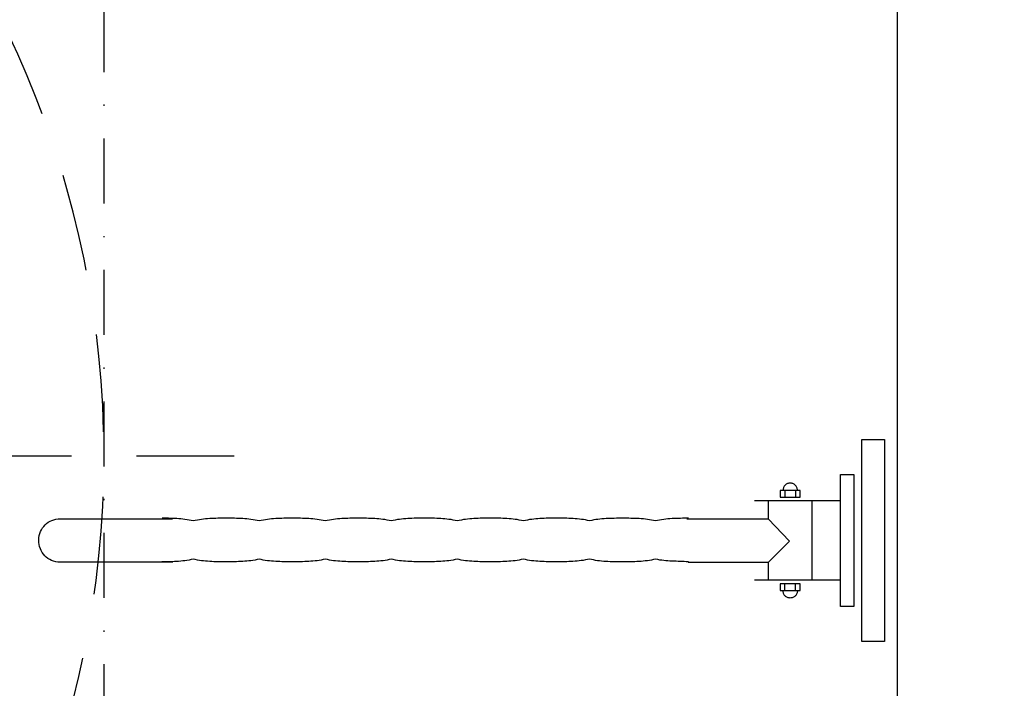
# Model space of a CAD drawing. Header units: millimetres. Extents: x 42924 to 92944, y -369470 to -179866.
# Tile 129 of 256: x 60004 to 60080, y -180838 to -180786. Entities that reach past the tile are written whole.
import ezdxf

# ---------------------------------------------------------------- set-up
doc = ezdxf.new("R2010")
doc.units = ezdxf.units.MM
doc.linetypes.add('216-500', pattern=[2.5, 1.5, -1])
doc.linetypes.add('STRICHPUNKTX2', pattern=[2, 1, -0.5, 0, -0.5])
doc.layers.get('0').update_dxf_attribs({"color": 8})
doc.layers.add('!! 2_proj ściany remont', color=8, linetype='Continuous')
doc.layers.add('!! 2_wypos-sanitarne', color=8, linetype='Continuous')
doc.layers.add('E_SAP_ZASIĘG', color=150, linetype='Continuous', plot=False)

# ---------------------------------------------------------------- blocks, each defined once
blk = doc.blocks.new('umywalka niep')
for p, q in [((-1.75, 33.91), (-1.75, 49.441)), ((-1.75, 49.441), (0, 49.441)), ((0, 49.441), (0, 33.91)), ((-3.378, 36.598), (-3.378, 46.753)), ((-3.378, 46.753), (-2.363, 46.753)), ((-2.363, 46.753), (-2.363, 36.598)), ((-6.489, 45.515), (-8.012, 45.515)), ((-8.012, 45.515), (-8.012, 45.007)), ((-7.792, 45.648), (-7.8, 45.593)), ((-7.778, 45.701), (-7.792, 45.648)), ((-7.759, 45.752), (-7.778, 45.701)), ((-7.736, 45.8), (-7.759, 45.752)), ((-7.708, 45.845), (-7.736, 45.8)), ((-7.677, 45.888), (-7.708, 45.845)), ((-7.641, 45.927), (-7.677, 45.888)), ((-7.651, 45.519), (-7.651, 45.02)), ((-7.602, 45.963), (-7.641, 45.927)), ((-7.559, 45.995), (-7.602, 45.963)), ((-7.514, 46.022), (-7.559, 45.995)), ((-7.465, 46.046), (-7.514, 46.022)), ((-7.415, 46.064), (-7.465, 46.046)), ((-7.362, 46.078), (-7.415, 46.064)), ((-7.307, 46.087), (-7.362, 46.078)), ((-7.25, 46.09), (-7.307, 46.087)), ((-7.194, 46.087), (-7.25, 46.09)), ((-7.139, 46.078), (-7.194, 46.087)), ((-7.087, 46.064), (-7.139, 46.078)), ((-7.036, 46.046), (-7.087, 46.064)), ((-6.988, 46.022), (-7.036, 46.046)), ((-6.942, 45.995), (-6.988, 46.022)), ((-6.899, 45.963), (-6.942, 45.995)), ((-6.86, 45.927), (-6.899, 45.963)), ((-6.824, 45.888), (-6.86, 45.927)), ((-6.849, 45.519), (-6.849, 45.02)), ((-6.793, 45.845), (-6.824, 45.888)), ((-6.765, 45.8), (-6.793, 45.845)), ((-6.741, 45.752), (-6.765, 45.8)), ((-6.723, 45.701), (-6.741, 45.752)), ((-6.709, 45.648), (-6.723, 45.701)), ((-6.701, 45.593), (-6.709, 45.648)), ((-6.698, 45.537), (-6.701, 45.593)), ((-6.698, 45.537), (-6.698, 45.537)), ((-6.489, 45.007), (-6.489, 45.515)), ((-3.384, 44.722), (-9.984, 44.722)), ((-8.935, 44.69), (-8.935, 43.359)), ((-8.012, 45.007), (-6.489, 45.007)), ((-5.584, 44.69), (-5.584, 38.626)), ((-64.282, 43.076), (-64.147, 43.156)), ((-64.147, 43.156), (-64.004, 43.222)), ((-64.004, 43.222), (-63.852, 43.275)), ((-63.852, 43.275), (-63.695, 43.314)), ((-63.695, 43.314), (-63.531, 43.337)), ((-63.531, 43.337), (-54.728, 43.346)), ((-55.367, 43.384), (-55.526, 43.384)), ((-55.207, 43.383), (-55.367, 43.384)), ((-55.048, 43.382), (-55.207, 43.383)), ((-54.889, 43.379), (-55.048, 43.382)), ((-54.73, 43.375), (-54.889, 43.379)), ((-54.57, 43.369), (-54.73, 43.375)), ((-54.411, 43.361), (-54.57, 43.369)), ((-54.252, 43.35), (-54.411, 43.361)), ((-54.093, 43.337), (-54.252, 43.35)), ((-53.933, 43.32), (-54.093, 43.337)), ((-53.774, 43.3), (-53.933, 43.32)), ((-53.615, 43.277), (-53.774, 43.3)), ((-53.456, 43.249), (-53.615, 43.277)), ((-53.297, 43.217), (-53.456, 43.249)), ((-53.138, 43.181), (-53.297, 43.217)), ((-52.979, 43.217), (-53.138, 43.181)), ((-52.821, 43.249), (-52.979, 43.217)), ((-52.663, 43.277), (-52.821, 43.249)), ((-52.505, 43.301), (-52.663, 43.277)), ((-52.346, 43.32), (-52.505, 43.301)), ((-52.188, 43.337), (-52.346, 43.32)), ((-52.03, 43.35), (-52.188, 43.337)), ((-51.872, 43.361), (-52.03, 43.35)), ((-51.713, 43.369), (-51.872, 43.361)), ((-51.555, 43.375), (-51.713, 43.369)), ((-51.397, 43.379), (-51.555, 43.375)), ((-51.239, 43.382), (-51.397, 43.379)), ((-51.081, 43.384), (-51.239, 43.382)), ((-50.922, 43.385), (-51.081, 43.384)), ((-50.764, 43.385), (-50.922, 43.385)), ((-50.606, 43.385), (-50.764, 43.385)), ((-50.447, 43.385), (-50.606, 43.385)), ((-50.289, 43.385), (-50.447, 43.385)), ((-50.13, 43.384), (-50.289, 43.385)), ((-49.971, 43.382), (-50.13, 43.384)), ((-49.812, 43.379), (-49.971, 43.382)), ((-49.654, 43.375), (-49.812, 43.379)), ((-49.495, 43.369), (-49.654, 43.375)), ((-49.336, 43.361), (-49.495, 43.369)), ((-49.177, 43.35), (-49.336, 43.361)), ((-49.019, 43.337), (-49.177, 43.35)), ((-48.86, 43.321), (-49.019, 43.337)), ((-48.702, 43.301), (-48.86, 43.321)), ((-48.543, 43.278), (-48.702, 43.301)), ((-48.384, 43.25), (-48.543, 43.278)), ((-48.226, 43.218), (-48.384, 43.25)), ((-48.067, 43.182), (-48.226, 43.218)), ((-47.908, 43.218), (-48.067, 43.182)), ((-47.749, 43.25), (-47.908, 43.218)), ((-47.59, 43.278), (-47.749, 43.25)), ((-47.432, 43.301), (-47.59, 43.278)), ((-47.273, 43.321), (-47.432, 43.301)), ((-47.114, 43.337), (-47.273, 43.321)), ((-46.956, 43.351), (-47.114, 43.337)), ((-46.797, 43.361), (-46.956, 43.351)), ((-46.638, 43.37), (-46.797, 43.361)), ((-46.48, 43.376), (-46.638, 43.37)), ((-46.321, 43.38), (-46.48, 43.376)), ((-46.162, 43.383), (-46.321, 43.38)), ((-46.003, 43.384), (-46.162, 43.383)), ((-45.845, 43.385), (-46.003, 43.384)), ((-45.686, 43.386), (-45.845, 43.385)), ((-45.528, 43.386), (-45.686, 43.386)), ((-45.369, 43.386), (-45.528, 43.386)), ((-45.21, 43.385), (-45.369, 43.386)), ((-45.051, 43.384), (-45.21, 43.385)), ((-44.893, 43.383), (-45.051, 43.384)), ((-44.734, 43.38), (-44.893, 43.383)), ((-44.575, 43.376), (-44.734, 43.38)), ((-44.417, 43.37), (-44.575, 43.376)), ((-44.258, 43.362), (-44.417, 43.37)), ((-44.099, 43.351), (-44.258, 43.362)), ((-43.94, 43.338), (-44.099, 43.351)), ((-43.782, 43.321), (-43.94, 43.338)), ((-43.623, 43.301), (-43.782, 43.321)), ((-43.464, 43.278), (-43.623, 43.301)), ((-43.306, 43.251), (-43.464, 43.278)), ((-43.147, 43.219), (-43.306, 43.251)), ((-42.988, 43.183), (-43.147, 43.219)), ((-42.83, 43.219), (-42.988, 43.183)), ((-42.672, 43.251), (-42.83, 43.219)), ((-42.514, 43.278), (-42.672, 43.251)), ((-42.356, 43.302), (-42.514, 43.278)), ((-42.197, 43.321), (-42.356, 43.302)), ((-42.039, 43.338), (-42.197, 43.321)), ((-41.881, 43.351), (-42.039, 43.338)), ((-41.723, 43.362), (-41.881, 43.351)), ((-41.564, 43.37), (-41.723, 43.362)), ((-41.406, 43.377), (-41.564, 43.37)), ((-41.248, 43.381), (-41.406, 43.377)), ((-41.09, 43.384), (-41.248, 43.381)), ((-40.932, 43.386), (-41.09, 43.384)), ((-40.773, 43.386), (-40.932, 43.386)), ((-40.615, 43.387), (-40.773, 43.386)), ((-40.457, 43.387), (-40.615, 43.387)), ((-40.299, 43.387), (-40.457, 43.387)), ((-40.14, 43.386), (-40.299, 43.387)), ((-39.982, 43.386), (-40.14, 43.386)), ((-39.824, 43.384), (-39.982, 43.386)), ((-39.665, 43.381), (-39.824, 43.384)), ((-39.507, 43.377), (-39.665, 43.381)), ((-39.348, 43.37), (-39.507, 43.377)), ((-39.19, 43.362), (-39.348, 43.37)), ((-39.032, 43.351), (-39.19, 43.362)), ((-38.873, 43.338), (-39.032, 43.351)), ((-38.715, 43.322), (-38.873, 43.338)), ((-38.557, 43.302), (-38.715, 43.322)), ((-38.398, 43.279), (-38.557, 43.302)), ((-38.24, 43.252), (-38.398, 43.279)), ((-38.082, 43.22), (-38.24, 43.252)), ((-37.924, 43.184), (-38.082, 43.22)), ((-37.764, 43.22), (-37.924, 43.184)), ((-37.604, 43.252), (-37.764, 43.22)), ((-37.445, 43.279), (-37.604, 43.252)), ((-37.285, 43.302), (-37.445, 43.279)), ((-37.126, 43.322), (-37.285, 43.302)), ((-36.966, 43.338), (-37.126, 43.322)), ((-36.807, 43.352), (-36.966, 43.338)), ((-36.647, 43.363), (-36.807, 43.352)), ((-36.487, 43.371), (-36.647, 43.363)), ((-36.328, 43.377), (-36.487, 43.371)), ((-36.168, 43.382), (-36.328, 43.377)), ((-36.009, 43.385), (-36.168, 43.382)), ((-35.849, 43.387), (-36.009, 43.385)), ((-35.69, 43.388), (-35.849, 43.387)), ((-35.53, 43.388), (-35.69, 43.388)), ((-35.371, 43.388), (-35.53, 43.388)), ((-35.213, 43.388), (-35.371, 43.388)), ((-35.056, 43.388), (-35.213, 43.388)), ((-34.898, 43.387), (-35.056, 43.388)), ((-34.74, 43.385), (-34.898, 43.387)), ((-34.583, 43.382), (-34.74, 43.385)), ((-34.425, 43.377), (-34.583, 43.382)), ((-34.267, 43.371), (-34.425, 43.377)), ((-34.109, 43.363), (-34.267, 43.371)), ((-33.952, 43.352), (-34.109, 43.363)), ((-33.794, 43.339), (-33.952, 43.352)), ((-33.637, 43.322), (-33.794, 43.339)), ((-33.479, 43.303), (-33.637, 43.322)), ((-33.321, 43.28), (-33.479, 43.303)), ((-33.163, 43.252), (-33.321, 43.28)), ((-33.006, 43.221), (-33.163, 43.252)), ((-32.848, 43.186), (-33.006, 43.221)), ((-32.687, 43.221), (-32.848, 43.186)), ((-32.526, 43.252), (-32.687, 43.221)), ((-32.366, 43.28), (-32.526, 43.252)), ((-32.205, 43.303), (-32.366, 43.28)), ((-32.045, 43.323), (-32.205, 43.303)), ((-31.884, 43.339), (-32.045, 43.323)), ((-31.723, 43.353), (-31.884, 43.339)), ((-31.562, 43.364), (-31.723, 43.353)), ((-31.402, 43.372), (-31.562, 43.364)), ((-31.241, 43.378), (-31.402, 43.372)), ((-31.08, 43.383), (-31.241, 43.378)), ((-30.919, 43.386), (-31.08, 43.383)), ((-30.759, 43.388), (-30.919, 43.386)), ((-30.598, 43.389), (-30.759, 43.388)), ((-30.437, 43.389), (-30.598, 43.389)), ((-30.276, 43.389), (-30.437, 43.389)), ((-30.119, 43.389), (-30.276, 43.389)), ((-29.962, 43.389), (-30.119, 43.389)), ((-29.805, 43.388), (-29.962, 43.389)), ((-29.648, 43.386), (-29.805, 43.388)), ((-29.491, 43.383), (-29.648, 43.386)), ((-29.334, 43.378), (-29.491, 43.383)), ((-29.178, 43.372), (-29.334, 43.378)), ((-29.021, 43.364), (-29.178, 43.372)), ((-28.864, 43.353), (-29.021, 43.364)), ((-28.706, 43.339), (-28.864, 43.353)), ((-28.549, 43.323), (-28.706, 43.339)), ((-28.391, 43.303), (-28.549, 43.323)), ((-28.233, 43.28), (-28.391, 43.303)), ((-28.074, 43.253), (-28.233, 43.28)), ((-27.914, 43.222), (-28.074, 43.253)), ((-27.754, 43.187), (-27.914, 43.222)), ((-27.596, 43.222), (-27.754, 43.187)), ((-27.437, 43.253), (-27.596, 43.222)), ((-27.278, 43.28), (-27.437, 43.253)), ((-27.119, 43.304), (-27.278, 43.28)), ((-26.96, 43.323), (-27.119, 43.304)), ((-26.801, 43.34), (-26.96, 43.323)), ((-26.642, 43.353), (-26.801, 43.34)), ((-26.483, 43.364), (-26.642, 43.353)), ((-26.325, 43.372), (-26.483, 43.364)), ((-26.166, 43.379), (-26.325, 43.372)), ((-26.007, 43.383), (-26.166, 43.379)), ((-25.848, 43.387), (-26.007, 43.383)), ((-25.69, 43.388), (-25.848, 43.387)), ((-25.531, 43.39), (-25.69, 43.388)), ((-25.371, 43.39), (-25.531, 43.39)), ((-25.212, 43.39), (-25.371, 43.39)), ((-25.053, 43.39), (-25.212, 43.39)), ((-24.894, 43.39), (-25.053, 43.39)), ((-24.734, 43.388), (-24.894, 43.39)), ((-24.575, 43.387), (-24.734, 43.388)), ((-24.415, 43.383), (-24.575, 43.387)), ((-24.256, 43.379), (-24.415, 43.383)), ((-24.096, 43.372), (-24.256, 43.379)), ((-23.937, 43.364), (-24.096, 43.372)), ((-23.778, 43.353), (-23.937, 43.364)), ((-23.618, 43.34), (-23.778, 43.353)), ((-23.459, 43.323), (-23.618, 43.34)), ((-23.299, 43.304), (-23.459, 43.323)), ((-23.14, 43.281), (-23.299, 43.304)), ((-22.98, 43.254), (-23.14, 43.281)), ((-22.821, 43.223), (-22.98, 43.254)), ((-22.661, 43.187), (-22.821, 43.223)), ((-22.506, 43.223), (-22.661, 43.187)), ((-22.35, 43.254), (-22.506, 43.223)), ((-22.194, 43.28), (-22.35, 43.254)), ((-22.037, 43.303), (-22.194, 43.28)), ((-21.879, 43.322), (-22.037, 43.303)), ((-21.721, 43.338), (-21.879, 43.322)), ((-21.562, 43.351), (-21.721, 43.338)), ((-21.404, 43.361), (-21.562, 43.351)), ((-21.246, 43.369), (-21.404, 43.361)), ((-21.087, 43.374), (-21.246, 43.369)), ((-20.929, 43.378), (-21.087, 43.374)), ((-20.771, 43.381), (-20.929, 43.378)), ((-20.614, 43.382), (-20.771, 43.381)), ((-20.458, 43.383), (-20.614, 43.382)), ((-20.302, 43.383), (-20.458, 43.383)), ((-20.147, 43.383), (-20.302, 43.383)), ((-19.988, 43.383), (-20.147, 43.383)), ((-19.827, 43.383), (-19.988, 43.383)), ((-19.666, 43.382), (-19.827, 43.383)), ((-19.505, 43.381), (-19.666, 43.382)), ((-19.343, 43.378), (-19.505, 43.381)), ((-19.181, 43.374), (-19.343, 43.378)), ((-19.02, 43.368), (-19.181, 43.374)), ((-18.858, 43.36), (-19.02, 43.368)), ((-18.697, 43.349), (-18.858, 43.36)), ((-18.538, 43.336), (-18.697, 43.349)), ((-18.379, 43.32), (-18.538, 43.336)), ((-18.221, 43.3), (-18.379, 43.32)), ((-18.065, 43.276), (-18.221, 43.3)), ((-17.91, 43.249), (-18.065, 43.276)), ((-17.757, 43.217), (-17.91, 43.249)), ((-17.606, 43.18), (-17.757, 43.217)), ((-17.449, 43.217), (-17.606, 43.18)), ((-17.291, 43.249), (-17.449, 43.217)), ((-17.133, 43.276), (-17.291, 43.249)), ((-16.974, 43.3), (-17.133, 43.276)), ((-16.815, 43.32), (-16.974, 43.3)), ((-16.656, 43.336), (-16.815, 43.32)), ((-16.496, 43.349), (-16.656, 43.336)), ((-16.336, 43.36), (-16.496, 43.349)), ((-16.176, 43.368), (-16.336, 43.36)), ((-16.015, 43.374), (-16.176, 43.368)), ((-15.855, 43.379), (-16.015, 43.374)), ((-15.695, 43.381), (-15.855, 43.379)), ((-15.535, 43.383), (-15.695, 43.381)), ((-15.374, 43.384), (-15.535, 43.383)), ((-15.215, 43.384), (-15.374, 43.384)), ((-15.055, 43.384), (-15.215, 43.384)), ((-15.192, 43.353), (-8.951, 43.353)), ((-15.055, 43.384), (-15.055, 43.384)), ((-8.951, 43.353), (-7.293, 41.622)), ((-64.877, 42.363), (-64.807, 42.507)), ((-64.807, 42.507), (-64.725, 42.642)), ((-64.725, 42.642), (-64.631, 42.766)), ((-64.631, 42.766), (-64.525, 42.881)), ((-64.525, 42.881), (-64.408, 42.984)), ((-64.408, 42.984), (-64.282, 43.076)), ((-65.01, 41.712), (-65, 41.885)), ((-65.003, 41.537), (-65.01, 41.712)), ((-65, 41.885), (-64.974, 42.052)), ((-64.974, 42.052), (-64.933, 42.211)), ((-64.933, 42.211), (-64.877, 42.363)), ((-64.981, 41.368), (-65.003, 41.537)), ((-64.943, 41.205), (-64.981, 41.368)), ((-64.89, 41.048), (-64.943, 41.205)), ((-64.823, 40.898), (-64.89, 41.048)), ((-64.743, 40.757), (-64.823, 40.898)), ((-7.293, 41.622), (-8.946, 39.995)), ((-64.651, 40.626), (-64.743, 40.757)), ((-64.546, 40.504), (-64.651, 40.626)), ((-64.43, 40.393), (-64.546, 40.504)), ((-64.304, 40.295), (-64.43, 40.393)), ((-64.167, 40.209), (-64.304, 40.295)), ((-64.022, 40.137), (-64.167, 40.209)), ((-63.868, 40.079), (-64.022, 40.137)), ((-53.778, 40.127), (-53.938, 40.107)), ((-53.618, 40.15), (-53.778, 40.127)), ((-53.458, 40.177), (-53.618, 40.15)), ((-53.297, 40.209), (-53.458, 40.177)), ((-53.137, 40.245), (-53.297, 40.209)), ((-52.979, 40.209), (-53.137, 40.245)), ((-52.821, 40.178), (-52.979, 40.209)), ((-52.663, 40.15), (-52.821, 40.178)), ((-52.505, 40.127), (-52.663, 40.15)), ((-52.346, 40.107), (-52.505, 40.127)), ((-48.702, 40.127), (-48.86, 40.107)), ((-48.544, 40.15), (-48.702, 40.127)), ((-48.387, 40.178), (-48.544, 40.15)), ((-48.231, 40.209), (-48.387, 40.178)), ((-48.075, 40.246), (-48.231, 40.209)), ((-47.916, 40.21), (-48.075, 40.246)), ((-47.757, 40.178), (-47.916, 40.21)), ((-47.597, 40.151), (-47.757, 40.178)), ((-47.438, 40.127), (-47.597, 40.151)), ((-47.279, 40.108), (-47.438, 40.127)), ((-43.617, 40.128), (-43.776, 40.108)), ((-43.458, 40.151), (-43.617, 40.128)), ((-43.299, 40.178), (-43.458, 40.151)), ((-43.14, 40.21), (-43.299, 40.178)), ((-42.981, 40.247), (-43.14, 40.21)), ((-42.823, 40.21), (-42.981, 40.247)), ((-42.665, 40.178), (-42.823, 40.21)), ((-42.507, 40.151), (-42.665, 40.178)), ((-42.35, 40.128), (-42.507, 40.151)), ((-42.192, 40.108), (-42.35, 40.128)), ((-38.547, 40.128), (-38.705, 40.108)), ((-38.389, 40.152), (-38.547, 40.128)), ((-38.231, 40.179), (-38.389, 40.152)), ((-38.074, 40.211), (-38.231, 40.179)), ((-37.918, 40.247), (-38.074, 40.211)), ((-37.76, 40.211), (-37.918, 40.247)), ((-37.602, 40.179), (-37.76, 40.211)), ((-37.444, 40.152), (-37.602, 40.179)), ((-37.285, 40.128), (-37.444, 40.152)), ((-37.127, 40.108), (-37.285, 40.128)), ((-33.483, 40.129), (-33.642, 40.109)), ((-33.324, 40.152), (-33.483, 40.129)), ((-33.165, 40.18), (-33.324, 40.152)), ((-33.007, 40.212), (-33.165, 40.18)), ((-32.848, 40.248), (-33.007, 40.212)), ((-32.689, 40.212), (-32.848, 40.248)), ((-32.53, 40.18), (-32.689, 40.212)), ((-32.371, 40.152), (-32.53, 40.18)), ((-32.211, 40.129), (-32.371, 40.152)), ((-32.052, 40.109), (-32.211, 40.129)), ((-28.397, 40.129), (-28.556, 40.109)), ((-28.238, 40.152), (-28.397, 40.129)), ((-28.079, 40.18), (-28.238, 40.152)), ((-27.92, 40.212), (-28.079, 40.18)), ((-27.761, 40.249), (-27.92, 40.212)), ((-27.603, 40.212), (-27.761, 40.249)), ((-27.444, 40.18), (-27.603, 40.212)), ((-27.286, 40.152), (-27.444, 40.18)), ((-27.127, 40.129), (-27.286, 40.152)), ((-26.968, 40.109), (-27.127, 40.129)), ((-23.312, 40.13), (-23.471, 40.11)), ((-23.153, 40.153), (-23.312, 40.13)), ((-22.993, 40.181), (-23.153, 40.153)), ((-22.834, 40.213), (-22.993, 40.181)), ((-22.675, 40.25), (-22.834, 40.213)), ((-22.524, 40.213), (-22.675, 40.25)), ((-22.371, 40.181), (-22.524, 40.213)), ((-22.216, 40.152), (-22.371, 40.181)), ((-22.06, 40.129), (-22.216, 40.152)), ((-21.902, 40.108), (-22.06, 40.129)), ((-18.23, 40.126), (-18.39, 40.106)), ((-18.07, 40.149), (-18.23, 40.126)), ((-17.911, 40.176), (-18.07, 40.149)), ((-17.751, 40.208), (-17.911, 40.176)), ((-17.591, 40.244), (-17.751, 40.208)), ((-17.434, 40.208), (-17.591, 40.244)), ((-17.278, 40.179), (-17.434, 40.208)), ((-17.121, 40.155), (-17.278, 40.179)), ((-16.964, 40.136), (-17.121, 40.155)), ((-16.807, 40.12), (-16.964, 40.136)), ((-16.65, 40.108), (-16.807, 40.12)), ((-63.706, 40.037), (-63.868, 40.079)), ((-63.538, 40.01), (-63.706, 40.037)), ((-63.363, 40.002), (-63.538, 40.01)), ((-63.363, 40.002), (-63.363, 40.002)), ((-54.71, 40.002), (-63.363, 40.002)), ((-55.38, 40.042), (-55.541, 40.042)), ((-55.22, 40.043), (-55.38, 40.042)), ((-55.06, 40.045), (-55.22, 40.043)), ((-54.899, 40.047), (-55.06, 40.045)), ((-54.74, 40.052), (-54.899, 40.047)), ((-54.579, 40.058), (-54.74, 40.052)), ((-54.419, 40.067), (-54.579, 40.058)), ((-54.259, 40.077), (-54.419, 40.067)), ((-54.098, 40.091), (-54.259, 40.077)), ((-53.938, 40.107), (-54.098, 40.091)), ((-52.188, 40.091), (-52.346, 40.107)), ((-52.03, 40.078), (-52.188, 40.091)), ((-51.872, 40.067), (-52.03, 40.078)), ((-51.713, 40.058), (-51.872, 40.067)), ((-51.555, 40.052), (-51.713, 40.058)), ((-51.397, 40.048), (-51.555, 40.052)), ((-51.239, 40.045), (-51.397, 40.048)), ((-51.081, 40.043), (-51.239, 40.045)), ((-50.923, 40.043), (-51.081, 40.043)), ((-50.764, 40.042), (-50.923, 40.043)), ((-50.606, 40.042), (-50.764, 40.042)), ((-50.448, 40.042), (-50.606, 40.042)), ((-50.289, 40.043), (-50.448, 40.042)), ((-50.13, 40.044), (-50.289, 40.043)), ((-49.971, 40.045), (-50.13, 40.044)), ((-49.812, 40.048), (-49.971, 40.045)), ((-49.653, 40.053), (-49.812, 40.048)), ((-49.494, 40.059), (-49.653, 40.053)), ((-49.335, 40.067), (-49.494, 40.059)), ((-49.176, 40.078), (-49.335, 40.067)), ((-49.018, 40.091), (-49.176, 40.078)), ((-48.86, 40.107), (-49.018, 40.091)), ((-47.12, 40.091), (-47.279, 40.108)), ((-46.96, 40.078), (-47.12, 40.091)), ((-46.801, 40.067), (-46.96, 40.078)), ((-46.642, 40.059), (-46.801, 40.067)), ((-46.483, 40.053), (-46.642, 40.059)), ((-46.324, 40.049), (-46.483, 40.053)), ((-46.164, 40.046), (-46.324, 40.049)), ((-46.005, 40.044), (-46.164, 40.046)), ((-45.846, 40.044), (-46.005, 40.044)), ((-45.687, 40.043), (-45.846, 40.044)), ((-45.528, 40.043), (-45.687, 40.043)), ((-45.368, 40.043), (-45.528, 40.043)), ((-45.209, 40.044), (-45.368, 40.043)), ((-45.05, 40.044), (-45.209, 40.044)), ((-44.891, 40.046), (-45.05, 40.044)), ((-44.731, 40.049), (-44.891, 40.046)), ((-44.572, 40.053), (-44.731, 40.049)), ((-44.413, 40.059), (-44.572, 40.053)), ((-44.254, 40.068), (-44.413, 40.059)), ((-44.095, 40.078), (-44.254, 40.068)), ((-43.936, 40.092), (-44.095, 40.078)), ((-43.776, 40.108), (-43.936, 40.092)), ((-42.034, 40.092), (-42.192, 40.108)), ((-41.877, 40.078), (-42.034, 40.092)), ((-41.719, 40.068), (-41.877, 40.078)), ((-41.561, 40.06), (-41.719, 40.068)), ((-41.403, 40.053), (-41.561, 40.06)), ((-41.246, 40.049), (-41.403, 40.053)), ((-41.088, 40.047), (-41.246, 40.049)), ((-40.93, 40.045), (-41.088, 40.047)), ((-40.773, 40.044), (-40.93, 40.045)), ((-40.615, 40.044), (-40.773, 40.044)), ((-40.457, 40.044), (-40.615, 40.044)), ((-40.298, 40.044), (-40.457, 40.044)), ((-40.139, 40.044), (-40.298, 40.044)), ((-39.98, 40.045), (-40.139, 40.044)), ((-39.82, 40.047), (-39.98, 40.045)), ((-39.66, 40.049), (-39.82, 40.047)), ((-39.501, 40.054), (-39.66, 40.049)), ((-39.342, 40.06), (-39.501, 40.054)), ((-39.182, 40.068), (-39.342, 40.06)), ((-39.023, 40.079), (-39.182, 40.068)), ((-38.864, 40.092), (-39.023, 40.079)), ((-38.705, 40.108), (-38.864, 40.092)), ((-36.969, 40.092), (-37.127, 40.108)), ((-36.811, 40.079), (-36.969, 40.092)), ((-36.653, 40.068), (-36.811, 40.079)), ((-36.494, 40.06), (-36.653, 40.068)), ((-36.336, 40.054), (-36.494, 40.06)), ((-36.178, 40.05), (-36.336, 40.054)), ((-36.02, 40.047), (-36.178, 40.05)), ((-35.862, 40.046), (-36.02, 40.047)), ((-35.704, 40.045), (-35.862, 40.046)), ((-35.545, 40.045), (-35.704, 40.045)), ((-35.387, 40.045), (-35.545, 40.045)), ((-35.229, 40.045), (-35.387, 40.045)), ((-35.07, 40.045), (-35.229, 40.045)), ((-34.912, 40.046), (-35.07, 40.045)), ((-34.753, 40.047), (-34.912, 40.046)), ((-34.594, 40.05), (-34.753, 40.047)), ((-34.435, 40.054), (-34.594, 40.05)), ((-34.277, 40.06), (-34.435, 40.054)), ((-34.118, 40.069), (-34.277, 40.06)), ((-33.959, 40.079), (-34.118, 40.069)), ((-33.801, 40.092), (-33.959, 40.079)), ((-33.642, 40.109), (-33.801, 40.092)), ((-31.893, 40.093), (-32.052, 40.109)), ((-31.734, 40.079), (-31.893, 40.093)), ((-31.574, 40.069), (-31.734, 40.079)), ((-31.415, 40.061), (-31.574, 40.069)), ((-31.256, 40.055), (-31.415, 40.061)), ((-31.097, 40.051), (-31.256, 40.055)), ((-30.938, 40.048), (-31.097, 40.051)), ((-30.779, 40.046), (-30.938, 40.048)), ((-30.619, 40.046), (-30.779, 40.046)), ((-30.46, 40.046), (-30.619, 40.046)), ((-30.301, 40.046), (-30.46, 40.046)), ((-30.142, 40.046), (-30.301, 40.046)), ((-29.984, 40.046), (-30.142, 40.046)), ((-29.825, 40.046), (-29.984, 40.046)), ((-29.666, 40.048), (-29.825, 40.046)), ((-29.508, 40.051), (-29.666, 40.048)), ((-29.349, 40.055), (-29.508, 40.051)), ((-29.19, 40.061), (-29.349, 40.055)), ((-29.031, 40.069), (-29.19, 40.061)), ((-28.873, 40.079), (-29.031, 40.069)), ((-28.714, 40.093), (-28.873, 40.079)), ((-28.556, 40.109), (-28.714, 40.093)), ((-26.81, 40.093), (-26.968, 40.109)), ((-26.651, 40.08), (-26.81, 40.093)), ((-26.492, 40.069), (-26.651, 40.08)), ((-26.333, 40.061), (-26.492, 40.069)), ((-26.175, 40.055), (-26.333, 40.061)), ((-26.016, 40.051), (-26.175, 40.055)), ((-25.857, 40.049), (-26.016, 40.051)), ((-25.699, 40.047), (-25.857, 40.049)), ((-25.54, 40.047), (-25.699, 40.047)), ((-25.381, 40.046), (-25.54, 40.047)), ((-25.222, 40.047), (-25.381, 40.046)), ((-25.063, 40.046), (-25.222, 40.047)), ((-24.904, 40.047), (-25.063, 40.046)), ((-24.745, 40.047), (-24.904, 40.047)), ((-24.586, 40.049), (-24.745, 40.047)), ((-24.427, 40.051), (-24.586, 40.049)), ((-24.267, 40.055), (-24.427, 40.051)), ((-24.108, 40.061), (-24.267, 40.055)), ((-23.949, 40.07), (-24.108, 40.061)), ((-23.79, 40.08), (-23.949, 40.07)), ((-23.63, 40.093), (-23.79, 40.08)), ((-23.471, 40.11), (-23.63, 40.093)), ((-21.743, 40.091), (-21.902, 40.108)), ((-21.583, 40.077), (-21.743, 40.091)), ((-21.423, 40.066), (-21.583, 40.077)), ((-21.262, 40.057), (-21.423, 40.066)), ((-21.101, 40.051), (-21.262, 40.057)), ((-20.94, 40.046), (-21.101, 40.051)), ((-20.78, 40.043), (-20.94, 40.046)), ((-20.62, 40.041), (-20.78, 40.043)), ((-20.461, 40.04), (-20.62, 40.041)), ((-20.303, 40.04), (-20.461, 40.04)), ((-20.147, 40.04), (-20.303, 40.04)), ((-19.987, 40.04), (-20.147, 40.04)), ((-19.827, 40.04), (-19.987, 40.04)), ((-19.667, 40.041), (-19.827, 40.04)), ((-19.507, 40.043), (-19.667, 40.041)), ((-19.347, 40.046), (-19.507, 40.043)), ((-19.187, 40.051), (-19.347, 40.046)), ((-19.028, 40.057), (-19.187, 40.051)), ((-18.868, 40.065), (-19.028, 40.057)), ((-18.708, 40.076), (-18.868, 40.065)), ((-18.549, 40.09), (-18.708, 40.076)), ((-18.39, 40.106), (-18.549, 40.09)), ((-16.493, 40.098), (-16.65, 40.108)), ((-16.336, 40.091), (-16.493, 40.098)), ((-16.179, 40.086), (-16.336, 40.091)), ((-16.022, 40.081), (-16.179, 40.086)), ((-15.865, 40.077), (-16.022, 40.081)), ((-15.708, 40.072), (-15.865, 40.077)), ((-15.551, 40.067), (-15.708, 40.072)), ((-15.394, 40.061), (-15.551, 40.067)), ((-15.237, 40.052), (-15.394, 40.061)), ((-15.08, 40.041), (-15.237, 40.052)), ((-8.959, 40), (-15.082, 40)), ((-15.08, 40.041), (-15.08, 40.041)), ((-8.935, 39.987), (-8.935, 38.626)), ((-3.384, 38.629), (-9.984, 38.629)), ((-6.489, 38.341), (-8.012, 38.341)), ((-8.012, 38.341), (-8.012, 37.834)), ((-7.651, 37.829), (-7.651, 38.329)), ((-6.849, 37.829), (-6.849, 38.329)), ((-6.489, 37.834), (-6.489, 38.341)), ((-8.012, 37.834), (-6.489, 37.834)), ((-7.792, 37.7), (-7.8, 37.755)), ((-7.778, 37.647), (-7.792, 37.7)), ((-7.759, 37.596), (-7.778, 37.647)), ((-7.736, 37.548), (-7.759, 37.596)), ((-7.708, 37.503), (-7.736, 37.548)), ((-7.677, 37.46), (-7.708, 37.503)), ((-7.641, 37.421), (-7.677, 37.46)), ((-7.602, 37.385), (-7.641, 37.421)), ((-7.559, 37.353), (-7.602, 37.385)), ((-7.514, 37.326), (-7.559, 37.353)), ((-7.465, 37.302), (-7.514, 37.326)), ((-7.415, 37.284), (-7.465, 37.302)), ((-7.362, 37.27), (-7.415, 37.284)), ((-7.307, 37.262), (-7.362, 37.27)), ((-7.25, 37.259), (-7.307, 37.262)), ((-7.194, 37.262), (-7.25, 37.259)), ((-7.139, 37.27), (-7.194, 37.262)), ((-7.087, 37.284), (-7.139, 37.27)), ((-7.036, 37.302), (-7.087, 37.284)), ((-6.988, 37.326), (-7.036, 37.302)), ((-6.942, 37.353), (-6.988, 37.326)), ((-6.899, 37.385), (-6.942, 37.353)), ((-6.86, 37.421), (-6.899, 37.385)), ((-6.824, 37.46), (-6.86, 37.421)), ((-6.793, 37.503), (-6.824, 37.46)), ((-6.765, 37.548), (-6.793, 37.503)), ((-6.741, 37.596), (-6.765, 37.548)), ((-6.723, 37.647), (-6.741, 37.596)), ((-6.709, 37.7), (-6.723, 37.647)), ((-6.701, 37.755), (-6.709, 37.7)), ((-6.698, 37.811), (-6.701, 37.755)), ((-6.698, 37.811), (-6.698, 37.811)), ((-2.363, 36.598), (-3.378, 36.598)), ((0, 33.91), (-1.75, 33.91))]:
    blk.add_line(p, q)
blk = doc.blocks.new('gvb')
at = {"linetype": 'STRICHPUNKTX2', "ltscale": 5}
blk.add_line((130664.969, 14667.746), (130664.969, 14497.746), dxfattribs=at)
at = {"linetype": '216-500', "ltscale": 5}
blk.add_line((130654.969, 14582.746), (130824.969, 14582.746), dxfattribs=at)
blk.add_circle((130739.969, 14582.746), 75, dxfattribs=at)

msp = doc.modelspace()

# ---------------------------------------------------------------- linework, layer by layer
at = {"layer": '!! 2_proj ściany remont'}
msp.add_lwpolyline([(60071.56735, -180941.3878), (60071.56735, -180653.3878)], dxfattribs=at)
at = {"layer": 'E_SAP_ZASIĘG'}
msp.add_circle((60076.8218, -181088.08994), 600, dxfattribs=at)

# ---------------------------------------------------------------- block references
at = {"layer": '!! 2_wypos-sanitarne', "xscale": -1}
msp.add_blockref('gvb', (190675.53592, -195402.6554), dxfattribs=at)
at = {"layer": '!! 2_wypos-sanitarne'}
msp.add_blockref('umywalka niep', (60070.56734, -180868.0785), dxfattribs=at)

doc.saveas('drawing.dxf')
